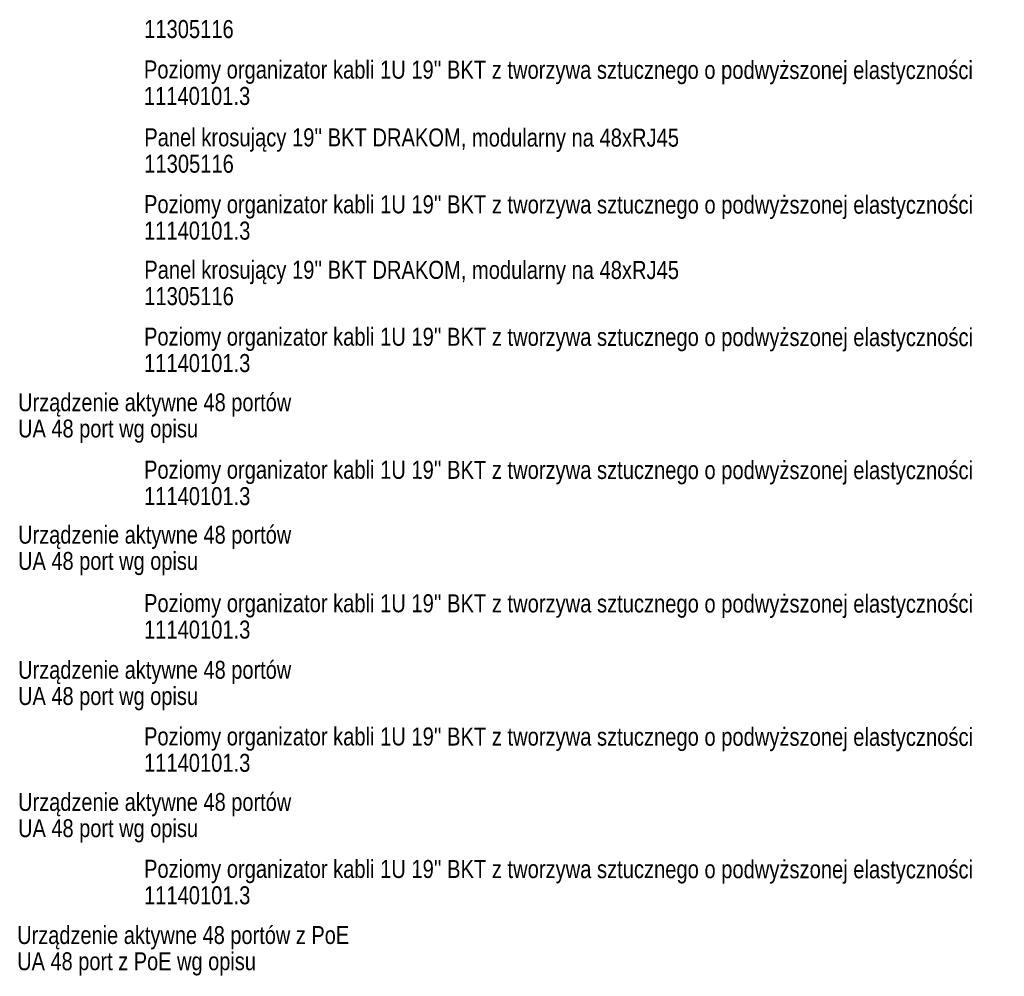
# Model space of a CAD drawing. Header units: millimetres. Extents: x 284 to 42354, y 172 to 67105.
# Tile 39 of 43: x 12574 to 20121, y 15176 to 22508. Entities that reach past the tile are written whole.
import ezdxf
from ezdxf.enums import TextEntityAlignment as Align

# ---------------------------------------------------------------- set-up
doc = ezdxf.new("R2010")
doc.units = ezdxf.units.MM
for name, color, linetype, lineweight in [('2DE_BKT_pp', 7, 'Continuous', 35), ('2DE_OBJ_BKT-pp', 93, 'Continuous', 25), ('2DE_TXT', 53, 'Continuous', 15)]:
    doc.layers.add(name, color=color, linetype=linetype, lineweight=lineweight)
doc.styles.add('CP_ATTR', font='ARIAL.TTF')

# ---------------------------------------------------------------- blocks, each defined once
blk = doc.blocks.new('2hpn_bkt_04_gzawo0')
at = {"linetype": 'ByBlock', "style": 'CP_ATTR', "flags": 1}
for tag in ['ARTICLE', 'PRODUCT-TYPE', 'PRODUCER', 'CHARACTER', 'OTHER']:
    blk.add_attdef(tag, text='', height=0.00005, dxfattribs=at).set_placement((0, 0), align=Align.MIDDLE_LEFT)
blk = doc.blocks.new('2hpn_bkt_138_5sy0dho')
at = {"linetype": 'ByBlock', "style": 'CP_ATTR', "flags": 9}
for tag in ['ARTICLE', 'PRODUCER']:
    blk.add_attdef(tag, text='', height=0.00005, dxfattribs=at).set_placement((0, 0), align=Align.MIDDLE_LEFT)
blk = doc.blocks.new('2d_n_bkt_1_204_zfg58ez')
at = {"style": 'CP_ATTR', "flags": 1}
for tag in ['ARTICLE', 'PRODUCT-TYPE', 'PRODUCER', 'CHARACTER', 'OTHER']:
    blk.add_attdef(tag, text='', height=0.00005, dxfattribs=at).set_placement((0, 0), align=Align.MIDDLE_LEFT)
at = {"layer": '2DE_TXT', "style": 'CP_ATTR', "width": 0.8}
for tag, p in [('NAME', (553.7, -8.55)), ('ORDER-NO', (553.7, -26.15))]:
    blk.add_attdef(tag, text='', height=12, dxfattribs=at).set_placement(p, align=Align.MIDDLE_LEFT)
blk = doc.blocks.new('2d_n_bkt_1_202_ztdvsnz')
at = {"style": 'CP_ATTR', "flags": 1}
for tag in ['ARTICLE', 'PRODUCT-TYPE', 'PRODUCER', 'CHARACTER', 'OTHER']:
    blk.add_attdef(tag, text='', height=0.00005, dxfattribs=at).set_placement((0, 0), align=Align.MIDDLE_LEFT)
at = {"layer": '2DE_TXT', "style": 'CP_ATTR', "width": 0.8}
for tag, p in [('NAME', (553.7, -8.55)), ('ORDER-NO', (553.7, -26.15))]:
    blk.add_attdef(tag, text='', height=12, dxfattribs=at).set_placement(p, align=Align.MIDDLE_LEFT)

msp = doc.modelspace()

# ---------------------------------------------------------------- block references
at = {"layer": '2DE_BKT_pp'}
ref = msp.add_blockref('2hpn_bkt_04_gzawo0', (6235.6, 22742.6, 41413.7), dxfattribs=dict(at, xscale=11.50760455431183, yscale=11.50760455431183, zscale=11.50760455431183, rotation=359.9585277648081))
ref.add_attrib('ORDER-NO', '11305116', dxfattribs={"layer": '2DE_TXT', "lineweight": 0, "height": 138.09, "rotation": 359.95853, "style": 'CP_ATTR', "width": 0.8}).set_placement((13527.7, 22436.4, 41413.7), align=Align.MIDDLE_LEFT)
ref = msp.add_blockref('2hpn_bkt_138_5sy0dho', (6234.5, 19163, 41413.7), dxfattribs=dict(at, xscale=11.50760455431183, yscale=11.50760455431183, zscale=11.50760455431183, rotation=359.9585277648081))
ref.add_attrib('ORDER-NO', '11140101.3', dxfattribs={"layer": '2DE_TXT', "lineweight": 0, "height": 138.09, "rotation": 359.95853, "style": 'CP_ATTR', "width": 0.8}).set_placement((13526.6, 18856.8, 41413.7), align=Align.MIDDLE_LEFT)
ref.add_attrib('NAME', "Poziomy organizator kabli 1U 19'' BKT z tworzywa sztucznego o podwyższonej elastyczności", dxfattribs={"layer": '2DE_TXT', "lineweight": 0, "height": 138.091, "rotation": 359.95853, "style": 'CP_ATTR', "width": 0.8}).set_placement((13526.7, 19059.4, 41413.7), align=Align.MIDDLE_LEFT)
ref = msp.add_blockref('2hpn_bkt_138_5sy0dho', (6234.5, 18140.2, 41413.7), dxfattribs=dict(at, xscale=11.50760455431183, yscale=11.50760455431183, zscale=11.50760455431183, rotation=359.9585277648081))
ref.add_attrib('ORDER-NO', '11140101.3', dxfattribs={"layer": '2DE_TXT', "lineweight": 0, "height": 138.09, "rotation": 359.95853, "style": 'CP_ATTR', "width": 0.8}).set_placement((13526.6, 17834, 41413.7), align=Align.MIDDLE_LEFT)
ref.add_attrib('NAME', "Poziomy organizator kabli 1U 19'' BKT z tworzywa sztucznego o podwyższonej elastyczności", dxfattribs={"layer": '2DE_TXT', "lineweight": 0, "height": 138.091, "rotation": 359.95853, "style": 'CP_ATTR', "width": 0.8}).set_placement((13526.7, 18036.5, 41413.7), align=Align.MIDDLE_LEFT)
ref = msp.add_blockref('2hpn_bkt_138_5sy0dho', (6234.5, 17119.1, 41413.7), dxfattribs=dict(at, xscale=11.50760455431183, yscale=11.50760455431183, zscale=11.50760455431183, rotation=359.9585277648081))
ref.add_attrib('ORDER-NO', '11140101.3', dxfattribs={"layer": '2DE_TXT', "lineweight": 0, "height": 138.09, "rotation": 359.95853, "style": 'CP_ATTR', "width": 0.8}).set_placement((13526.6, 16812.9, 41413.7), align=Align.MIDDLE_LEFT)
ref.add_attrib('NAME', "Poziomy organizator kabli 1U 19'' BKT z tworzywa sztucznego o podwyższonej elastyczności", dxfattribs={"layer": '2DE_TXT', "lineweight": 0, "height": 138.091, "rotation": 359.95853, "style": 'CP_ATTR', "width": 0.8}).set_placement((13526.7, 17015.4, 41413.7), align=Align.MIDDLE_LEFT)
ref = msp.add_blockref('2hpn_bkt_138_5sy0dho', (6234.5, 16103.9, 41413.7), dxfattribs=dict(at, xscale=11.50760455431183, yscale=11.50760455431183, zscale=11.50760455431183, rotation=359.9585277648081))
ref.add_attrib('ORDER-NO', '11140101.3', dxfattribs={"layer": '2DE_TXT', "lineweight": 0, "height": 138.09, "rotation": 359.95853, "style": 'CP_ATTR', "width": 0.8}).set_placement((13526.6, 15797.7, 41413.7), align=Align.MIDDLE_LEFT)
ref.add_attrib('NAME', "Poziomy organizator kabli 1U 19'' BKT z tworzywa sztucznego o podwyższonej elastyczności", dxfattribs={"layer": '2DE_TXT', "lineweight": 0, "height": 138.091, "rotation": 359.95853, "style": 'CP_ATTR', "width": 0.8}).set_placement((13526.7, 16000.2, 41413.7), align=Align.MIDDLE_LEFT)

# ---------------------------------------------------------------- next in the draw order: block references
ref = msp.add_blockref('2hpn_bkt_138_5sy0dho', (6233.5, 22230, 41413.7), dxfattribs=dict(at, xscale=11.50760455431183, yscale=11.50760455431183, zscale=11.50760455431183, rotation=359.9585277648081))
ref.add_attrib('ORDER-NO', '11140101.3', dxfattribs={"layer": '2DE_TXT', "lineweight": 0, "height": 138.09, "rotation": 359.95853, "style": 'CP_ATTR', "width": 0.8}).set_placement((13525.6, 21923.8, 41413.7), align=Align.MIDDLE_LEFT)
ref.add_attrib('NAME', "Poziomy organizator kabli 1U 19'' BKT z tworzywa sztucznego o podwyższonej elastyczności", dxfattribs={"layer": '2DE_TXT', "lineweight": 0, "height": 138.091, "rotation": 359.95853, "style": 'CP_ATTR', "width": 0.8}).set_placement((13525.8, 22126.3, 41413.7), align=Align.MIDDLE_LEFT)
at = {"layer": '2DE_OBJ_BKT-pp'}
for name, p, xscale, yscale, zscale, rotation, values in [('2d_n_bkt_1_202_ztdvsnz', (6239.7, 18658.4, 41413.7), 11.41779744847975, 11.41779744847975, 11.41779744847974, 359.9997665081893, {'ORDER-NO': 'UA 48 port wg opisu', 'NAME': 'Urządzenie aktywne 48 portów'}), ('2d_n_bkt_1_202_ztdvsnz', (6239.7, 17622.8, 41413.7), 11.41779744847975, 11.41779744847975, 11.41779744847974, 359.9997665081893, {'ORDER-NO': 'UA 48 port wg opisu', 'NAME': 'Urządzenie aktywne 48 portów'}), ('2d_n_bkt_1_202_ztdvsnz', (6239.7, 16609.9, 41413.7), 11.41779744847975, 11.41779744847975, 11.41779744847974, 359.9997665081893, {'ORDER-NO': 'UA 48 port wg opisu', 'NAME': 'Urządzenie aktywne 48 portów'}), ('2d_n_bkt_1_204_zfg58ez', (6232.6, 15590, 41413.7), 11.41779744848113, 11.41779744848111, 11.41779744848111, 359.999766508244, {'ORDER-NO': 'UA 48 port z PoE wg opisu', 'NAME': 'Urządzenie aktywne 48 portów z PoE'})]:
    msp.add_blockref(name, p, dxfattribs=dict(at, xscale=xscale, yscale=yscale, zscale=zscale, rotation=rotation)).add_auto_attribs(values)

# ---------------------------------------------------------------- next in the draw order: block references
at = {"layer": '2DE_BKT_pp'}
ref = msp.add_blockref('2hpn_bkt_04_gzawo0', (6236.5, 21710.4, 41413.7), dxfattribs=dict(at, xscale=11.50760455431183, yscale=11.50760455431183, zscale=11.50760455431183, rotation=359.9585277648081))
ref.add_attrib('ORDER-NO', '11305116', dxfattribs={"layer": '2DE_TXT', "lineweight": 0, "height": 138.09, "rotation": 359.95853, "style": 'CP_ATTR', "width": 0.8}).set_placement((13528.7, 21404.2, 41413.7), align=Align.MIDDLE_LEFT)
ref.add_attrib('NAME', "Panel krosujący 19'' BKT DRAKOM, modularny na 48xRJ45", dxfattribs={"layer": '2DE_TXT', "lineweight": 0, "height": 138.091, "rotation": 359.95853, "style": 'CP_ATTR', "width": 0.8}).set_placement((13528.8, 21606.7, 41413.7), align=Align.MIDDLE_LEFT)

# ---------------------------------------------------------------- next in the draw order: block references
ref = msp.add_blockref('2hpn_bkt_138_5sy0dho', (6234.5, 21197.8, 41413.7), dxfattribs=dict(at, xscale=11.50760455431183, yscale=11.50760455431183, zscale=11.50760455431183, rotation=359.9585277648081))
ref.add_attrib('ORDER-NO', '11140101.3', dxfattribs={"layer": '2DE_TXT', "lineweight": 0, "height": 138.09, "rotation": 359.95853, "style": 'CP_ATTR', "width": 0.8}).set_placement((13526.6, 20891.6, 41413.7), align=Align.MIDDLE_LEFT)
ref.add_attrib('NAME', "Poziomy organizator kabli 1U 19'' BKT z tworzywa sztucznego o podwyższonej elastyczności", dxfattribs={"layer": '2DE_TXT', "lineweight": 0, "height": 138.091, "rotation": 359.95853, "style": 'CP_ATTR', "width": 0.8}).set_placement((13526.7, 21094.1, 41413.7), align=Align.MIDDLE_LEFT)

# ---------------------------------------------------------------- next in the draw order: block references
ref = msp.add_blockref('2hpn_bkt_04_gzawo0', (6236.5, 20695.5, 41413.7), dxfattribs=dict(at, xscale=11.50760455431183, yscale=11.50760455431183, zscale=11.50760455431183, rotation=359.9585277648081))
ref.add_attrib('ORDER-NO', '11305116', dxfattribs={"layer": '2DE_TXT', "lineweight": 0, "height": 138.09, "rotation": 359.95853, "style": 'CP_ATTR', "width": 0.8}).set_placement((13528.7, 20389.3, 41413.7), align=Align.MIDDLE_LEFT)
ref.add_attrib('NAME', "Panel krosujący 19'' BKT DRAKOM, modularny na 48xRJ45", dxfattribs={"layer": '2DE_TXT', "lineweight": 0, "height": 138.091, "rotation": 359.95853, "style": 'CP_ATTR', "width": 0.8}).set_placement((13528.8, 20591.9, 41413.7), align=Align.MIDDLE_LEFT)

# ---------------------------------------------------------------- next in the draw order: block references
ref = msp.add_blockref('2hpn_bkt_138_5sy0dho', (6234.5, 20182.9, 41413.7), dxfattribs=dict(at, xscale=11.50760455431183, yscale=11.50760455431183, zscale=11.50760455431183, rotation=359.9585277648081))
ref.add_attrib('ORDER-NO', '11140101.3', dxfattribs={"layer": '2DE_TXT', "lineweight": 0, "height": 138.09, "rotation": 359.95853, "style": 'CP_ATTR', "width": 0.8}).set_placement((13526.6, 19876.7, 41413.7), align=Align.MIDDLE_LEFT)
ref.add_attrib('NAME', "Poziomy organizator kabli 1U 19'' BKT z tworzywa sztucznego o podwyższonej elastyczności", dxfattribs={"layer": '2DE_TXT', "lineweight": 0, "height": 138.091, "rotation": 359.95853, "style": 'CP_ATTR', "width": 0.8}).set_placement((13526.7, 20079.2, 41413.7), align=Align.MIDDLE_LEFT)

# ---------------------------------------------------------------- next in the draw order: block references
at = {"layer": '2DE_OBJ_BKT-pp', "xscale": 11.41779744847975, "yscale": 11.41779744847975, "zscale": 11.41779744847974, "rotation": 359.9997665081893}
msp.add_blockref('2d_n_bkt_1_202_ztdvsnz', (6239.7, 19673.1, 41413.7), dxfattribs=at).add_auto_attribs({'ORDER-NO': 'UA 48 port wg opisu', 'NAME': 'Urządzenie aktywne 48 portów'})

doc.saveas('drawing.dxf')
